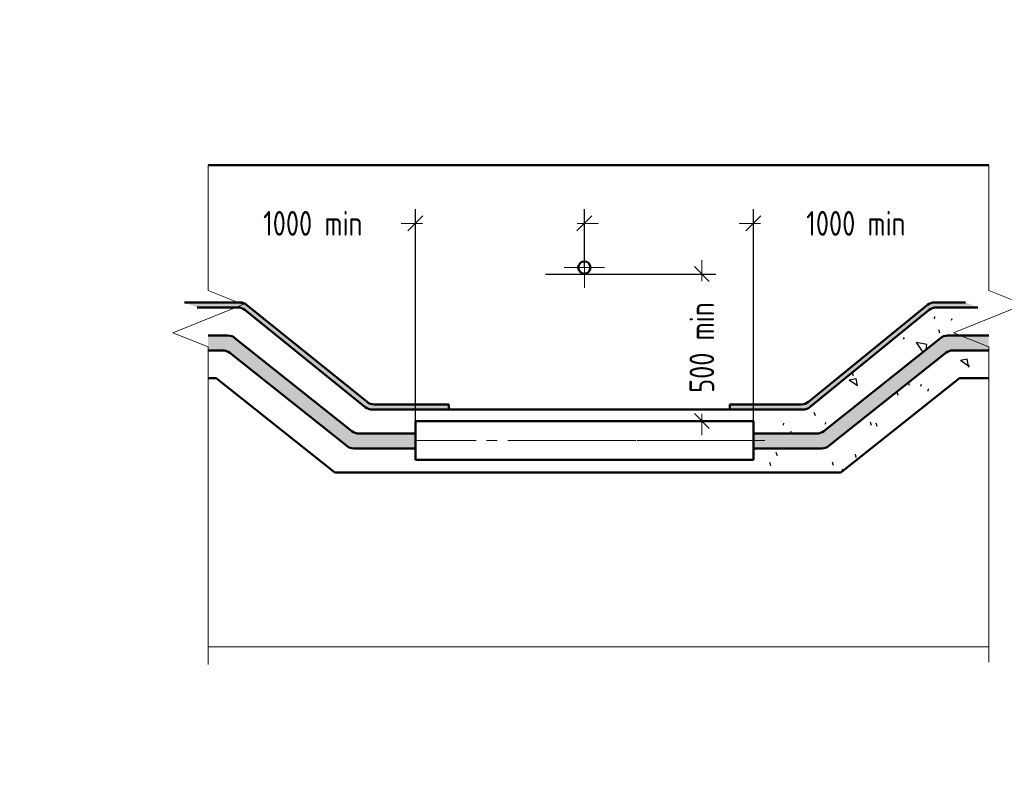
# Model space of a CAD drawing. Header units: millimetres. Extents: x 0 to 1260, y 0 to 297.
# Tile 98 of 104: x 635 to 774, y 64 to 172. Entities that reach past the tile are written whole.
import ezdxf

# ---------------------------------------------------------------- set-up
doc = ezdxf.new("R2010")
doc.units = ezdxf.units.MM
for name, pattern in [('K5LT_AXLED', [19.655006, 15.155006, -1.5, 1.5, -1.5]), ('K5LT_BASIC', [0]), ('K5LT_THIN', [0]), ('K5LT_THIN_INCLUDED_TO_HATCHING', [0])]:
    doc.linetypes.add(name, pattern=pattern)
doc.layers.add('Системный слой', color=7, linetype='Continuous')
doc.styles.add('KDIMTEXTSTYLE', font='GOST_AU.SHX', dxfattribs={"width": 0.96, "oblique": 15, "height": 5})
doc.dimstyles.new('KDIMSTYLE (1.00)', dxfattribs={"dimtxt": 5, "dimasz": 1, "dimexe": 2, "dimexo": 0, "dimgap": 1, "dimtad": 1, "dimtxsty": 'KDIMTEXTSTYLE', "dimsah": 1, "dimcen": 0, "dimdle": 1, "dimadec": 0, "dimazin": 0, "dimtfac": 0.667, "dimtmove": 0, "dimatfit": 3, "dimfxl": 1, "dimtvp": 1, "dimtolj": 1, "dimtzin": 0, "dimarcsym": 0})
pattern_1 = [(40, (7.66, 6.428), (-20.5692, 24.5134), [2, -30]), (130, (9.193, 7.713), (-24.5134, -20.5692), [2, -30]), (85, (7.66, 6.428), (-20.5688, 24.513), [2.828, -42.426]), (60, (9.193, 7.713), (-27.7128, 16), [2, -30]), (150, (10.192, 9.445), (-16, -27.7128), [2, -30]), (105, (9.193, 7.713), (-27.7123, 15.9997), [2.828, -42.426]), (80, (16.853, 14.141), (-26.0974, 4.6017), [1.5, -25]), (170, (17.114, 15.618), (-4.6017, -26.0974), [1.5, -25]), (125, (16.853, 14.141), (-26.09695, 4.6016), [2.121, -35.355]), (100, (-18.796, -15.771), (-15.75692, -2.77837), [1, -15]), (190, (-18.97, -14.787), (2.77837, -15.75692), [1, -15]), (145, (-18.796, -15.771), (-15.75733, -2.77844), [1.414, -21.213]), (70, (1.233, 14.088), (-15.03508, 5.47232), [1, -15]), (160, (1.575, 15.028), (-5.47232, -15.03508), [1, -15]), (115, (1.233, 14.088), (-15.03547, 5.47246), [1.414, -21.213]), (85, (0, 0), (-9.35186, 7.84492), [0.3, -10]), (65, (0, 0), (-2.418448, 6.64463), [0.3, -10]), (105, (0, 0), (-6.193075, 7.658056), [0.5, -12]), (110, (0, 0), (-7.94593, 1.36463), [0.5, -7])]

# ---------------------------------------------------------------- blocks, each defined once
blk = doc.blocks.new('U39')
at = {"layer": 'Системный слой', "color": 7, "linetype": 'K5LT_THIN_INCLUDED_TO_HATCHING', "lineweight": 18}
for p, q in [((661.26, 151.68), (661.26, 133.89)), ((661.26, 133.89), (666.26, 131.89)), ((666.26, 131.89), (656.26, 127.89)), ((656.26, 127.89), (661.26, 125.89)), ((661.26, 125.89), (661.26, 108.11))]:
    blk.add_line(p, q, dxfattribs=at)
blk = doc.blocks.new('U40')
at = {"layer": 'Системный слой', "color": 7, "linetype": 'K5LT_THIN_INCLUDED_TO_HATCHING', "lineweight": 18}
for p, q in [((771.93, 151.68), (771.93, 133.89)), ((771.93, 133.89), (776.93, 131.89)), ((776.93, 131.89), (766.93, 127.89)), ((766.93, 127.89), (771.93, 125.89)), ((771.93, 125.89), (771.93, 108.11))]:
    blk.add_line(p, q, dxfattribs=at)
blk = doc.blocks.new('U41')
at = {"layer": 'Системный слой', "color": 7, "linetype": 'K5LT_THIN_INCLUDED_TO_HATCHING', "lineweight": 18}
for p, q in [((661.26, 151.68), (661.26, 133.89)), ((661.26, 133.89), (666.26, 131.89)), ((666.26, 131.89), (656.26, 127.89)), ((656.26, 127.89), (661.26, 125.89)), ((661.26, 125.89), (661.26, 108.11))]:
    blk.add_line(p, q, dxfattribs=at)
blk = doc.blocks.new('U42')
at = {"layer": 'Системный слой', "color": 7, "linetype": 'K5LT_THIN_INCLUDED_TO_HATCHING', "lineweight": 18}
for p, q in [((771.93, 151.68), (771.93, 133.89)), ((771.93, 133.89), (776.93, 131.89)), ((776.93, 131.89), (766.93, 127.89)), ((766.93, 127.89), (771.93, 125.89)), ((771.93, 125.89), (771.93, 108.11))]:
    blk.add_line(p, q, dxfattribs=at)
blk = doc.blocks.new('U43')
at = {"layer": 'Системный слой', "color": 7, "linetype": 'K5LT_THIN_INCLUDED_TO_HATCHING', "lineweight": 18}
for p, q in [((661.26, 151.68), (661.26, 133.89)), ((661.26, 133.89), (666.26, 131.89)), ((666.26, 131.89), (656.26, 127.89)), ((656.26, 127.89), (661.26, 125.89)), ((661.26, 125.89), (661.26, 108.11))]:
    blk.add_line(p, q, dxfattribs=at)
blk = doc.blocks.new('U44')
at = {"layer": 'Системный слой', "color": 7, "linetype": 'K5LT_THIN_INCLUDED_TO_HATCHING', "lineweight": 18}
for p, q in [((771.93, 151.68), (771.93, 133.89)), ((771.93, 133.89), (776.93, 131.89)), ((776.93, 131.89), (766.93, 127.89)), ((766.93, 127.89), (771.93, 125.89)), ((771.93, 125.89), (771.93, 108.11))]:
    blk.add_line(p, q, dxfattribs=at)
blk = doc.blocks.new('U45')
at = {"layer": 'Системный слой', "color": 7, "linetype": 'K5LT_THIN_INCLUDED_TO_HATCHING', "lineweight": 18}
for p, q in [((661.26, 151.68), (661.26, 133.89)), ((661.26, 133.89), (666.26, 131.89)), ((666.26, 131.89), (656.26, 127.89)), ((656.26, 127.89), (661.26, 125.89)), ((661.26, 125.89), (661.26, 108.11))]:
    blk.add_line(p, q, dxfattribs=at)
blk = doc.blocks.new('U46')
at = {"layer": 'Системный слой', "color": 7, "linetype": 'K5LT_THIN_INCLUDED_TO_HATCHING', "lineweight": 18}
for p, q in [((771.93, 151.68), (771.93, 133.89)), ((771.93, 133.89), (776.93, 131.89)), ((776.93, 131.89), (766.93, 127.89)), ((766.93, 127.89), (771.93, 125.89)), ((771.93, 125.89), (771.93, 108.11))]:
    blk.add_line(p, q, dxfattribs=at)
blk = doc.blocks.new('KDIMARROW_03')
at = {"layer": 'Системный слой', "color": 0, "linetype": 'K5LT_THIN', "lineweight": 18}
for p, q in [((-1.06, -1.06), (1.06, 1.06)), ((0, 0), (-1, 0)), ((0, 0), (2, 0))]:
    blk.add_line(p, q, dxfattribs=at)
blk = doc.blocks.new('U51')
at = {"layer": 'Системный слой', "color": 7, "linetype": 'K5LT_AXLED', "lineweight": 18}
for q in [(714.61, 140.01), (711.74, 137.14), (717.47, 137.14), (714.61, 134.28)]:
    blk.add_line((714.61, 137.14), q, dxfattribs=at)
blk = doc.blocks.new('U52')
at = {"layer": 'Системный слой', "color": 7, "linetype": 'K5LT_AXLED', "lineweight": 18}
for q in [(714.61, 140.01), (711.74, 137.14), (717.47, 137.14), (714.61, 134.28)]:
    blk.add_line((714.61, 137.14), q, dxfattribs=at)
blk = doc.blocks.new('U53')
at = {"layer": 'Системный слой', "color": 7, "linetype": 'K5LT_AXLED', "lineweight": 18}
for q in [(714.61, 140.01), (711.74, 137.14), (717.47, 137.14), (714.61, 134.28)]:
    blk.add_line((714.61, 137.14), q, dxfattribs=at)
blk = doc.blocks.new('U54')
at = {"layer": 'Системный слой', "color": 7, "linetype": 'K5LT_AXLED', "lineweight": 18}
for q in [(714.61, 140.01), (711.74, 137.14), (717.47, 137.14), (714.61, 134.28)]:
    blk.add_line((714.61, 137.14), q, dxfattribs=at)

msp = doc.modelspace()

# ---------------------------------------------------------------- hatches: boundary and pattern name
at = {"layer": 'Системный слой', "true_color": 0xff6820}
for points in [[(683.79685, 118.0897), (666.72866, 131.86235), (665.72391, 132.21717), (657.94184, 132.21717), (659.71684, 131.50717), (665.47318, 131.50717), (666.47793, 131.15235), (683.55104, 117.37573), (684.55579, 117.02091), (695.38582, 117.02091), (695.38582, 117.7354), (684.8016, 117.73488)], [(683.79685, 118.0897), (666.72866, 131.86235), (665.72391, 132.21717), (657.94184, 132.21717), (659.71684, 131.50717), (665.47318, 131.50717), (666.47793, 131.15235), (683.55104, 117.37573), (684.55579, 117.02091), (695.38582, 117.02091), (695.38582, 117.7354), (684.8016, 117.73488)], [(683.79685, 118.0897), (666.72866, 131.86235), (665.72391, 132.21717), (657.94184, 132.21717), (659.71684, 131.50717), (665.47318, 131.50717), (666.47793, 131.15235), (683.55104, 117.37573), (684.55579, 117.02091), (695.38582, 117.02091), (695.38582, 117.7354), (684.8016, 117.73488)], [(683.79685, 118.0897), (666.72866, 131.86235), (665.72391, 132.21717), (657.94184, 132.21717), (659.71684, 131.50717), (665.47318, 131.50717), (666.47793, 131.15235), (683.55104, 117.37573), (684.55579, 117.02091), (695.38582, 117.02091), (695.38582, 117.7354), (684.8016, 117.73488)], [(763.24451, 131.85714), (746.38795, 118.11078), (745.37876, 117.75075), (735.22406, 117.7381), (735.22406, 117.02413), (745.60919, 117.02413), (746.62037, 117.38417), (763.49731, 131.14714), (764.50849, 131.50717), (770.39466, 131.50717), (768.61966, 132.21717), (764.25569, 132.21717)], [(763.24451, 131.85714), (746.38795, 118.11078), (745.37876, 117.75075), (735.22406, 117.7381), (735.22406, 117.02413), (745.60919, 117.02413), (746.62037, 117.38417), (763.49731, 131.14714), (764.50849, 131.50717), (770.39466, 131.50717), (768.61966, 132.21717), (764.25569, 132.21717)], [(763.24451, 131.85714), (746.38795, 118.11078), (745.37876, 117.75075), (735.22406, 117.7381), (735.22406, 117.02413), (745.60919, 117.02413), (746.62037, 117.38417), (763.49731, 131.14714), (764.50849, 131.50717), (770.39466, 131.50717), (768.61966, 132.21717), (764.25569, 132.21717)], [(763.24451, 131.85714), (746.38795, 118.11078), (745.37876, 117.75075), (735.22406, 117.7381), (735.22406, 117.02413), (745.60919, 117.02413), (746.62037, 117.38417), (763.49731, 131.14714), (764.50849, 131.50717), (770.39466, 131.50717), (768.61966, 132.21717), (764.25569, 132.21717)]]:
    msp.add_hatch(color=30, dxfattribs=at).paths.add_polyline_path(points)
at = {"layer": 'Системный слой'}
h = msp.add_hatch(dxfattribs=at)
h.set_pattern_fill('Песок', angle=40, style=0, pattern_type=0)
h.set_pattern_definition(pattern_1)
edge = h.paths.add_edge_path()
edge.add_line((742.0803, 115.38793), (738.56477, 115.38793))
edge.add_line((738.56477, 115.38793), (738.56477, 113.61185))
edge.add_line((738.56477, 113.61185), (744.03397, 113.61208))
edge.add_line((744.03397, 113.61208), (747.53944, 113.61208))
edge.add_line((747.53944, 113.61208), (748.53613, 113.96044))
edge.add_line((748.53613, 113.96044), (765.1108, 127.15882))
edge.add_line((765.1108, 127.15882), (766.10748, 127.50717))
edge.add_line((766.10748, 127.50717), (771.93312, 127.50717))
edge.add_line((771.93312, 127.50717), (771.93312, 131.50717))
edge.add_line((771.93312, 131.50717), (764.50849, 131.50717))
edge.add_line((764.50849, 131.50717), (763.49731, 131.14714))
edge.add_line((763.49731, 131.14714), (746.62037, 117.38417))
edge.add_line((746.62037, 117.38417), (745.60919, 117.02413))
edge.add_line((745.60919, 117.02413), (735.22406, 117.02413))
edge.add_line((735.22406, 117.02413), (735.22406, 117.021))
edge.add_line((735.22406, 117.02091), (742.0803, 117.02091))
edge.add_line((742.0803, 117.02091), (742.0803, 115.38793))
h = msp.add_hatch(dxfattribs=at)
h.set_pattern_fill('Песок', angle=40, style=0, pattern_type=0)
h.set_pattern_definition(pattern_1)
edge = h.paths.add_edge_path()
edge.add_line((742.0803, 115.38793), (738.56477, 115.38793))
edge.add_line((738.56477, 115.38793), (738.56477, 113.61185))
edge.add_line((738.56477, 113.61185), (744.03397, 113.61208))
edge.add_line((744.03397, 113.61208), (747.53944, 113.61208))
edge.add_line((747.53944, 113.61208), (748.53613, 113.96044))
edge.add_line((748.53613, 113.96044), (765.1108, 127.15882))
edge.add_line((765.1108, 127.15882), (766.10748, 127.50717))
edge.add_line((766.10748, 127.50717), (771.93312, 127.50717))
edge.add_line((771.93312, 127.50717), (771.93312, 131.50717))
edge.add_line((771.93312, 131.50717), (764.50849, 131.50717))
edge.add_line((764.50849, 131.50717), (763.49731, 131.14714))
edge.add_line((763.49731, 131.14714), (746.62037, 117.38417))
edge.add_line((746.62037, 117.38417), (745.60919, 117.02413))
edge.add_line((745.60919, 117.02413), (735.22406, 117.02413))
edge.add_line((735.22406, 117.02413), (735.22406, 117.021))
edge.add_line((735.22406, 117.02091), (742.0803, 117.02091))
edge.add_line((742.0803, 117.02091), (742.0803, 115.38793))
h = msp.add_hatch(dxfattribs=at)
h.set_pattern_fill('Песок', angle=40, style=0, pattern_type=0)
h.set_pattern_definition(pattern_1)
edge = h.paths.add_edge_path()
edge.add_line((742.0803, 115.38793), (738.56477, 115.38793))
edge.add_line((738.56477, 115.38793), (738.56477, 113.61185))
edge.add_line((738.56477, 113.61185), (744.03397, 113.61208))
edge.add_line((744.03397, 113.61208), (747.53944, 113.61208))
edge.add_line((747.53944, 113.61208), (748.53613, 113.96044))
edge.add_line((748.53613, 113.96044), (765.1108, 127.15882))
edge.add_line((765.1108, 127.15882), (766.10748, 127.50717))
edge.add_line((766.10748, 127.50717), (771.93312, 127.50717))
edge.add_line((771.93312, 127.50717), (771.93312, 131.50717))
edge.add_line((771.93312, 131.50717), (764.50849, 131.50717))
edge.add_line((764.50849, 131.50717), (763.49731, 131.14714))
edge.add_line((763.49731, 131.14714), (746.62037, 117.38417))
edge.add_line((746.62037, 117.38417), (745.60919, 117.02413))
edge.add_line((745.60919, 117.02413), (735.22406, 117.02413))
edge.add_line((735.22406, 117.02413), (735.22406, 117.021))
edge.add_line((735.22406, 117.02091), (742.0803, 117.02091))
edge.add_line((742.0803, 117.02091), (742.0803, 115.38793))
h = msp.add_hatch(dxfattribs=at)
h.set_pattern_fill('Песок', angle=40, style=0, pattern_type=0)
h.set_pattern_definition(pattern_1)
edge = h.paths.add_edge_path()
edge.add_line((742.0803, 115.38793), (738.56477, 115.38793))
edge.add_line((738.56477, 115.38793), (738.56477, 113.61185))
edge.add_line((738.56477, 113.61185), (744.03397, 113.61208))
edge.add_line((744.03397, 113.61208), (747.53944, 113.61208))
edge.add_line((747.53944, 113.61208), (748.53613, 113.96044))
edge.add_line((748.53613, 113.96044), (765.1108, 127.15882))
edge.add_line((765.1108, 127.15882), (766.10748, 127.50717))
edge.add_line((766.10748, 127.50717), (771.93312, 127.50717))
edge.add_line((771.93312, 127.50717), (771.93312, 131.50717))
edge.add_line((771.93312, 131.50717), (764.50849, 131.50717))
edge.add_line((764.50849, 131.50717), (763.49731, 131.14714))
edge.add_line((763.49731, 131.14714), (746.62037, 117.38417))
edge.add_line((746.62037, 117.38417), (745.60919, 117.02413))
edge.add_line((745.60919, 117.02413), (735.22406, 117.02413))
edge.add_line((735.22406, 117.02413), (735.22406, 117.021))
edge.add_line((735.22406, 117.02091), (742.0803, 117.02091))
edge.add_line((742.0803, 117.02091), (742.0803, 115.38793))
for points in [[(661.2553, 127.50986), (661.2553, 125.40717), (663.34696, 125.40717), (664.34365, 125.05882), (680.92854, 111.8523), (681.92523, 111.50394), (686.15445, 111.50394), (690.6497, 111.50413), (690.6497, 113.60921), (682.65307, 113.60888), (681.65632, 113.95723), (665.07762, 127.15882), (664.08094, 127.50717)], [(661.2553, 127.50986), (661.2553, 125.40717), (663.34696, 125.40717), (664.34365, 125.05882), (680.92854, 111.8523), (681.92523, 111.50394), (686.15445, 111.50394), (690.6497, 111.50413), (690.6497, 113.60921), (682.65307, 113.60888), (681.65632, 113.95723), (665.07762, 127.15882), (664.08094, 127.50717)], [(661.2553, 127.50986), (661.2553, 125.40717), (663.34696, 125.40717), (664.34365, 125.05882), (680.92854, 111.8523), (681.92523, 111.50394), (686.15445, 111.50394), (690.6497, 111.50413), (690.6497, 113.60921), (682.65307, 113.60888), (681.65632, 113.95723), (665.07762, 127.15882), (664.08094, 127.50717)], [(661.2553, 127.50986), (661.2553, 125.40717), (663.34696, 125.40717), (664.34365, 125.05882), (680.92854, 111.8523), (681.92523, 111.50394), (686.15445, 111.50394), (690.6497, 111.50413), (690.6497, 113.60921), (682.65307, 113.60888), (681.65632, 113.95723), (665.07762, 127.15882), (664.08094, 127.50717)], [(749.26391, 111.8555), (765.84477, 125.05882), (766.84146, 125.40717), (771.93312, 125.40717), (771.93312, 127.50717), (766.10748, 127.50717), (765.1108, 127.15882), (748.53613, 113.96044), (747.53944, 113.61208), (744.03397, 113.61208), (738.56477, 113.61185), (738.56477, 111.50674), (748.26729, 111.50715)], [(749.26391, 111.8555), (765.84477, 125.05882), (766.84146, 125.40717), (771.93312, 125.40717), (771.93312, 127.50717), (766.10748, 127.50717), (765.1108, 127.15882), (748.53613, 113.96044), (747.53944, 113.61208), (744.03397, 113.61208), (738.56477, 113.61185), (738.56477, 111.50674), (748.26729, 111.50715)], [(749.26391, 111.8555), (765.84477, 125.05882), (766.84146, 125.40717), (771.93312, 125.40717), (771.93312, 127.50717), (766.10748, 127.50717), (765.1108, 127.15882), (748.53613, 113.96044), (747.53944, 113.61208), (744.03397, 113.61208), (738.56477, 113.61185), (738.56477, 111.50674), (748.26729, 111.50715)], [(749.26391, 111.8555), (765.84477, 125.05882), (766.84146, 125.40717), (771.93312, 125.40717), (771.93312, 127.50717), (766.10748, 127.50717), (765.1108, 127.15882), (748.53613, 113.96044), (747.53944, 113.61208), (744.03397, 113.61208), (738.56477, 113.61185), (738.56477, 111.50674), (748.26729, 111.50715)]]:
    msp.add_hatch(color=7, dxfattribs=at).paths.add_polyline_path(points)
h = msp.add_hatch(dxfattribs=at)
h.set_pattern_fill('Песок', angle=40, style=0, pattern_type=0)
h.set_pattern_definition(pattern_1)
h.paths.add_polyline_path([(736.58525, 108.10562), (750.97606, 108.10562), (767.7709, 121.47932), (771.93312, 121.47932), (771.93312, 125.40717), (766.84146, 125.40717), (765.84477, 125.05882), (749.26391, 111.8555), (748.26729, 111.50715), (738.56477, 111.50674), (738.56477, 109.87016), (737.61224, 109.87016)])
h = msp.add_hatch(dxfattribs=at)
h.set_pattern_fill('Песок', angle=40, style=0, pattern_type=0)
h.set_pattern_definition(pattern_1)
h.paths.add_polyline_path([(736.58525, 108.10562), (750.97606, 108.10562), (767.7709, 121.47932), (771.93312, 121.47932), (771.93312, 125.40717), (766.84146, 125.40717), (765.84477, 125.05882), (749.26391, 111.8555), (748.26729, 111.50715), (738.56477, 111.50674), (738.56477, 109.87016), (737.61224, 109.87016)])
h = msp.add_hatch(dxfattribs=at)
h.set_pattern_fill('Песок', angle=40, style=0, pattern_type=0)
h.set_pattern_definition(pattern_1)
h.paths.add_polyline_path([(736.58525, 108.10562), (750.97606, 108.10562), (767.7709, 121.47932), (771.93312, 121.47932), (771.93312, 125.40717), (766.84146, 125.40717), (765.84477, 125.05882), (749.26391, 111.8555), (748.26729, 111.50715), (738.56477, 111.50674), (738.56477, 109.87016), (737.61224, 109.87016)])
h = msp.add_hatch(dxfattribs=at)
h.set_pattern_fill('Песок', angle=40, style=0, pattern_type=0)
h.set_pattern_definition(pattern_1)
h.paths.add_polyline_path([(736.58525, 108.10562), (750.97606, 108.10562), (767.7709, 121.47932), (771.93312, 121.47932), (771.93312, 125.40717), (766.84146, 125.40717), (765.84477, 125.05882), (749.26391, 111.8555), (748.26729, 111.50715), (738.56477, 111.50674), (738.56477, 109.87016), (737.61224, 109.87016)])
h = msp.add_hatch(dxfattribs=at)
h.set_pattern_fill('Песок', angle=40, style=0, pattern_type=0)
h.set_pattern_definition(pattern_1)
h.paths.add_polyline_path([(742.0803, 108.10562), (736.58525, 108.10562), (737.61224, 109.87016), (742.0803, 109.87016)])
h = msp.add_hatch(dxfattribs=at)
h.set_pattern_fill('Песок', angle=40, style=0, pattern_type=0)
h.set_pattern_definition(pattern_1)
h.paths.add_polyline_path([(742.0803, 108.10562), (736.58525, 108.10562), (737.61224, 109.87016), (742.0803, 109.87016)])
h = msp.add_hatch(dxfattribs=at)
h.set_pattern_fill('Песок', angle=40, style=0, pattern_type=0)
h.set_pattern_definition(pattern_1)
h.paths.add_polyline_path([(742.0803, 108.10562), (736.58525, 108.10562), (737.61224, 109.87016), (742.0803, 109.87016)])
h = msp.add_hatch(dxfattribs=at)
h.set_pattern_fill('Песок', angle=40, style=0, pattern_type=0)
h.set_pattern_definition(pattern_1)
h.paths.add_polyline_path([(742.0803, 108.10562), (736.58525, 108.10562), (737.61224, 109.87016), (742.0803, 109.87016)])

# ---------------------------------------------------------------- linework, layer by layer
at = {"layer": 'Системный слой', "color": 7, "linetype": 'K5LT_BASIC', "lineweight": 50}
for p, q in [((742.0803, 151.67796), (661.2553, 151.67796)), ((742.0803, 151.67796), (685.2553, 151.67796)), ((742.0803, 151.67796), (685.2553, 151.67796)), ((742.0803, 151.67796), (685.2553, 151.67796)), ((758.56477, 151.67796), (704.04923, 151.67796)), ((771.93312, 151.67796), (704.04923, 151.67796)), ((758.56477, 151.67796), (704.04923, 151.67796)), ((771.93312, 151.67796), (704.04923, 151.67796)), ((758.56477, 151.67796), (704.04923, 151.67796)), ((771.93312, 151.67796), (704.04923, 151.67796)), ((758.56477, 151.67796), (704.04923, 151.67796)), ((771.93312, 151.67796), (704.04923, 151.67796)), ((665.72391, 132.21717), (657.94184, 132.21717)), ((665.72391, 132.21717), (657.94184, 132.21717)), ((665.72391, 132.21717), (657.94184, 132.21717)), ((665.72391, 132.21717), (657.94184, 132.21717)), ((665.47318, 131.50717), (659.71684, 131.50717)), ((665.47318, 131.50717), (659.71684, 131.50717)), ((665.47318, 131.50717), (659.71684, 131.50717)), ((665.47318, 131.50717), (659.71684, 131.50717)), ((683.79685, 118.0897), (666.72866, 131.86235)), ((683.79685, 118.0897), (666.72866, 131.86235)), ((683.79685, 118.0897), (666.72866, 131.86235)), ((683.79685, 118.0897), (666.72866, 131.86235)), ((746.38795, 118.11078), (763.24451, 131.85714)), ((746.38795, 118.11078), (763.24451, 131.85714)), ((746.38795, 118.11078), (763.24451, 131.85714)), ((746.38795, 118.11078), (763.24451, 131.85714)), ((764.25569, 132.21717), (768.61966, 132.21717)), ((764.25569, 132.21717), (768.61966, 132.21717)), ((764.25569, 132.21717), (768.61966, 132.21717)), ((764.25569, 132.21717), (768.61966, 132.21717)), ((764.50849, 131.50717), (770.39466, 131.50717)), ((764.50849, 131.50717), (770.39466, 131.50717)), ((764.50849, 131.50717), (770.39466, 131.50717)), ((764.50849, 131.50717), (770.39466, 131.50717)), ((683.55104, 117.37573), (666.47793, 131.15235)), ((683.55104, 117.37573), (666.47793, 131.15235)), ((683.55104, 117.37573), (666.47793, 131.15235)), ((683.55104, 117.37573), (666.47793, 131.15235)), ((746.62037, 117.38417), (763.49731, 131.14714)), ((746.62037, 117.38417), (763.49731, 131.14714)), ((746.62037, 117.38417), (763.49731, 131.14714)), ((746.62037, 117.38417), (763.49731, 131.14714)), ((664.08094, 127.50717), (661.2553, 127.50986)), ((664.08094, 127.50717), (661.2553, 127.50986)), ((664.08094, 127.50717), (661.2553, 127.50986)), ((664.08094, 127.50717), (661.2553, 127.50986)), ((681.65632, 113.95723), (665.07762, 127.15882)), ((681.65632, 113.95723), (665.07762, 127.15882)), ((681.65632, 113.95723), (665.07762, 127.15882)), ((681.65632, 113.95723), (665.07762, 127.15882)), ((748.53613, 113.96044), (765.1108, 127.15882)), ((748.53613, 113.96044), (765.1108, 127.15882)), ((748.53613, 113.96044), (765.1108, 127.15882)), ((748.53613, 113.96044), (765.1108, 127.15882)), ((766.10748, 127.50717), (771.93312, 127.50717)), ((766.10748, 127.50717), (771.93312, 127.50717)), ((766.10748, 127.50717), (771.93312, 127.50717)), ((766.10748, 127.50717), (771.93312, 127.50717)), ((661.2553, 125.40717), (663.34696, 125.40717)), ((661.2553, 125.40717), (663.34696, 125.40717)), ((661.2553, 125.40717), (663.34696, 125.40717)), ((661.2553, 125.40717), (663.34696, 125.40717)), ((664.34365, 125.05882), (680.92854, 111.8523)), ((664.34365, 125.05882), (680.92854, 111.8523)), ((664.34365, 125.05882), (680.92854, 111.8523)), ((664.34365, 125.05882), (680.92854, 111.8523)), ((765.84477, 125.05882), (749.26391, 111.8555)), ((765.84477, 125.05882), (749.26391, 111.8555)), ((765.84477, 125.05882), (749.26391, 111.8555)), ((765.84477, 125.05882), (749.26391, 111.8555)), ((771.93312, 125.40717), (766.84146, 125.40717)), ((771.93312, 125.40717), (766.84146, 125.40717)), ((771.93312, 125.40717), (766.84146, 125.40717)), ((771.93312, 125.40717), (766.84146, 125.40717)), ((662.41753, 121.47932), (661.2553, 121.47932)), ((662.41753, 121.47932), (661.2553, 121.47932)), ((662.41753, 121.47932), (661.2553, 121.47932)), ((662.41753, 121.47932), (661.2553, 121.47932)), ((679.21237, 108.10562), (662.41753, 121.47932)), ((679.21237, 108.10562), (662.41753, 121.47932)), ((679.21237, 108.10562), (662.41753, 121.47932)), ((679.21237, 108.10562), (662.41753, 121.47932)), ((750.97606, 108.10562), (767.7709, 121.47932)), ((750.97606, 108.10562), (767.7709, 121.47932)), ((750.97606, 108.10562), (767.7709, 121.47932)), ((750.97606, 108.10562), (767.7709, 121.47932)), ((767.7709, 121.47932), (771.93312, 121.47932)), ((767.7709, 121.47932), (771.93312, 121.47932)), ((767.7709, 121.47932), (771.93312, 121.47932)), ((767.7709, 121.47932), (771.93312, 121.47932)), ((695.38582, 117.7354), (684.8016, 117.73488)), ((695.38582, 117.7354), (684.8016, 117.73488)), ((695.38582, 117.7354), (684.8016, 117.73488)), ((695.38582, 117.7354), (684.8016, 117.73488)), ((695.38582, 117.7354), (695.38582, 117.02091)), ((695.38582, 117.7354), (695.38582, 117.02091)), ((695.38582, 117.7354), (695.38582, 117.02091)), ((695.38582, 117.7354), (695.38582, 117.02091)), ((735.22406, 117.7381), (745.37876, 117.75075)), ((735.22406, 117.7381), (745.37876, 117.75075)), ((735.22406, 117.7381), (745.37876, 117.75075)), ((735.22406, 117.7381), (745.37876, 117.75075)), ((735.22406, 117.7381), (737.99343, 117.738)), ((735.22406, 117.021), (735.22406, 117.7381)), ((735.22406, 117.7381), (737.99343, 117.738)), ((735.22406, 117.021), (735.22406, 117.7381)), ((735.22406, 117.7381), (737.99343, 117.738)), ((735.22406, 117.021), (735.22406, 117.7381)), ((735.22406, 117.7381), (737.99343, 117.738)), ((735.22406, 117.021), (735.22406, 117.7381)), ((695.38582, 117.02091), (684.55579, 117.02091)), ((695.38582, 117.02091), (684.55579, 117.02091)), ((695.38582, 117.02091), (684.55579, 117.02091)), ((695.38582, 117.02091), (684.55579, 117.02091)), ((695.38582, 117.02091), (742.0803, 117.02091)), ((713.84335, 117.02091), (742.0803, 117.02091)), ((713.84335, 117.02091), (742.0803, 117.02091)), ((713.84335, 117.02091), (742.0803, 117.02091)), ((735.22406, 117.02413), (745.60919, 117.02413)), ((737.99343, 117.02402), (735.22406, 117.02413)), ((735.22406, 117.02413), (745.60919, 117.02413)), ((737.99343, 117.02402), (735.22406, 117.02413)), ((735.22406, 117.02413), (745.60919, 117.02413)), ((737.99343, 117.02402), (735.22406, 117.02413)), ((735.22406, 117.02413), (745.60919, 117.02413)), ((737.99343, 117.02402), (735.22406, 117.02413)), ((742.0803, 117.02091), (737.99343, 117.02091)), ((742.0803, 117.02091), (737.99343, 117.02091)), ((742.0803, 117.02091), (737.99343, 117.02091)), ((742.0803, 117.02091), (737.99343, 117.02091)), ((690.6497, 109.87016), (690.6497, 115.38793)), ((690.6497, 109.87016), (690.6497, 115.38793)), ((690.6497, 109.87016), (690.6497, 115.38793)), ((690.6497, 109.87016), (690.6497, 115.38793)), ((738.56477, 115.38793), (690.6497, 115.38793)), ((738.56477, 115.38793), (709.10723, 115.38793)), ((738.56477, 115.38793), (709.10723, 115.38793)), ((738.56477, 115.38793), (709.10723, 115.38793)), ((738.56477, 109.87016), (738.56477, 115.38793)), ((738.56477, 109.87016), (738.56477, 115.38793)), ((738.56477, 109.87016), (738.56477, 115.38793)), ((738.56477, 109.87016), (738.56477, 115.38793)), ((682.65307, 113.60888), (690.6497, 113.60921)), ((682.65307, 113.60888), (690.6497, 113.60921)), ((682.65307, 113.60888), (690.6497, 113.60921)), ((682.65307, 113.60888), (690.6497, 113.60921)), ((738.56477, 113.61185), (744.03397, 113.61208)), ((738.56477, 113.61185), (744.03397, 113.61208)), ((738.56477, 113.61185), (744.03397, 113.61208)), ((738.56477, 113.61185), (744.03397, 113.61208)), ((747.53944, 113.61208), (744.03397, 113.61208)), ((747.53944, 113.61208), (744.03397, 113.61208)), ((747.53944, 113.61208), (744.03397, 113.61208)), ((747.53944, 113.61208), (744.03397, 113.61208)), ((686.15445, 111.50394), (681.92523, 111.50394)), ((686.15445, 111.50394), (681.92523, 111.50394)), ((686.15445, 111.50394), (681.92523, 111.50394)), ((686.15445, 111.50394), (681.92523, 111.50394)), ((686.15445, 111.50394), (690.6497, 111.50413)), ((686.15445, 111.50394), (690.6497, 111.50413)), ((686.15445, 111.50394), (690.6497, 111.50413)), ((686.15445, 111.50394), (690.6497, 111.50413)), ((738.56477, 111.50674), (748.26729, 111.50715)), ((738.56477, 111.50674), (748.26729, 111.50715)), ((738.56477, 111.50674), (748.26729, 111.50715)), ((738.56477, 111.50674), (748.26729, 111.50715)), ((690.6497, 109.87016), (738.56477, 109.87016)), ((709.10723, 109.87016), (738.56477, 109.87016)), ((709.10723, 109.87016), (738.56477, 109.87016)), ((709.10723, 109.87016), (738.56477, 109.87016)), ((742.0803, 108.10562), (679.21237, 108.10562)), ((742.0803, 108.10562), (703.21237, 108.10562)), ((742.0803, 108.10562), (703.21237, 108.10562)), ((742.0803, 108.10562), (703.21237, 108.10562)), ((750.97606, 108.10562), (742.0803, 108.10562)), ((750.97606, 108.10562), (742.0803, 108.10562)), ((750.97606, 108.10562), (742.0803, 108.10562)), ((750.97606, 108.10562), (742.0803, 108.10562))]:
    msp.add_line(p, q, dxfattribs=at)
at = {"layer": 'Системный слой', "color": 7, "linetype": 'K5LT_THIN_INCLUDED_TO_HATCHING', "lineweight": 18}
for p, q in [((661.2553, 111.34394), (661.2553, 115.95402)), ((661.2553, 111.34394), (661.2553, 115.95402)), ((661.2553, 111.34394), (661.2553, 115.95402)), ((661.2553, 111.34394), (661.2553, 115.95402)), ((771.93312, 111.34394), (771.93312, 115.95402)), ((771.93312, 111.34394), (771.93312, 115.95402)), ((771.93312, 111.34394), (771.93312, 115.95402)), ((771.93312, 111.34394), (771.93312, 115.95402)), ((661.2553, 80.84817), (661.2553, 111.95402)), ((661.2553, 80.84817), (661.2553, 111.95402)), ((661.2553, 80.84817), (661.2553, 111.95402)), ((661.2553, 80.84817), (661.2553, 111.95402)), ((771.93312, 81.19937), (771.93312, 111.95402)), ((771.93312, 81.19937), (771.93312, 111.95402)), ((771.93312, 81.19937), (771.93312, 111.95402)), ((771.93312, 81.19937), (771.93312, 111.95402))]:
    msp.add_line(p, q, dxfattribs=at)
at = {"layer": 'Системный слой', "color": 7, "linetype": 'K5LT_AXLED', "lineweight": 18}
for p, q in [((738.56477, 112.62904), (690.6497, 112.62904)), ((740.21118, 112.62904), (706.24965, 112.62904)), ((740.21118, 112.62904), (706.24965, 112.62904)), ((740.21118, 112.62904), (706.24965, 112.62904))]:
    msp.add_line(p, q, dxfattribs=at)
at = {"layer": 'Системный слой', "color": 7, "linetype": 'K5LT_THIN', "lineweight": 18}
for p in [(661.2553, 83.37256), (685.2553, 83.37256), (685.2553, 83.37256)]:
    msp.add_line(p, (771.93312, 83.37256), dxfattribs=at)
at = {"layer": 'Системный слой', "color": 7, "linetype": 'K5LT_BASIC', "lineweight": 50}
msp.add_circle((714.60723, 137.14474), 0.86359, dxfattribs=at)
msp.add_circle((714.60723, 137.14474), 0.86359, dxfattribs=at)
msp.add_circle((714.60723, 137.14474), 0.86359, dxfattribs=at)
msp.add_circle((714.60723, 137.14474), 0.86359, dxfattribs=at)
for centre, radius, start, end in [((665.47141, 129.90218), 1.605, 51.1622354, 89.9370291), ((665.72638, 130.62416), 1.59301, 51.0105162, 90.0887483), ((764.25569, 130.61717), 1.6, 90, 129.1968952), ((764.25569, 130.61717), 1.6, 90, 129.1968952), ((764.25569, 130.61717), 1.6, 90, 129.1968952), ((764.25569, 130.61717), 1.6, 90, 129.1968952), ((764.50849, 129.90717), 1.6, 90, 129.1968952), ((764.50849, 129.90717), 1.6, 90, 129.1968952), ((764.50849, 129.90717), 1.6, 90, 129.1968952), ((764.50849, 129.90717), 1.6, 90, 129.1968952), ((664.08094, 125.90717), 1.6, 51.4697467, 90), ((664.08094, 125.90717), 1.6, 51.4697467, 90), ((664.08094, 125.90717), 1.6, 51.4697467, 90), ((664.08094, 125.90717), 1.6, 51.4697467, 90), ((766.10748, 125.90717), 1.6, 90, 128.5302533), ((766.10748, 125.90717), 1.6, 90, 128.5302533), ((766.10748, 125.90717), 1.6, 90, 128.5302533), ((766.10748, 125.90717), 1.6, 90, 128.5302533), ((663.34696, 123.80717), 1.6, 51.4697467, 90), ((663.34696, 123.80717), 1.6, 51.4697467, 90), ((663.34696, 123.80717), 1.6, 51.4697467, 90), ((663.34696, 123.80717), 1.6, 51.4697467, 90), ((766.84146, 123.80717), 1.6, 90, 128.5302533), ((766.84146, 123.80717), 1.6, 90, 128.5302533), ((766.84146, 123.80717), 1.6, 90, 128.5302533), ((766.84146, 123.80717), 1.6, 90, 128.5302533), ((684.55579, 118.62091), 1.6, 231.0992645, 270), ((684.55579, 118.62091), 1.6, 231.0992645, 270), ((684.55579, 118.62091), 1.6, 231.0992645, 270), ((684.55579, 118.62091), 1.6, 231.0992645, 270), ((684.8016, 119.33488), 1.6, 231.0992645, 270), ((684.8016, 119.33488), 1.6, 231.0992645, 270), ((684.8016, 119.33488), 1.6, 231.0992645, 270), ((684.8016, 119.33488), 1.6, 231.0992645, 270), ((745.37677, 119.35075), 1.6, 270.0713359, 309.1968952), ((745.37677, 119.35075), 1.6, 270.0713359, 309.1968952), ((745.37677, 119.35075), 1.6, 270.0713359, 309.1968952), ((745.37677, 119.35075), 1.6, 270.0713359, 309.1968952), ((745.60919, 118.62413), 1.6, 270, 309.1968952), ((745.60919, 118.62413), 1.6, 270, 309.1968952), ((745.60919, 118.62413), 1.6, 270, 309.1968952), ((745.60919, 118.62413), 1.6, 270, 309.1968952), ((682.653, 115.20888), 1.6, 231.4697467, 270.0024095), ((682.653, 115.20888), 1.6, 231.4697467, 270.0024095), ((682.653, 115.20888), 1.6, 231.4697467, 270.0024095), ((682.653, 115.20888), 1.6, 231.4697467, 270.0024095), ((747.53944, 115.21208), 1.6, 270, 308.5302533), ((747.53944, 115.21208), 1.6, 270, 308.5302533), ((747.53944, 115.21208), 1.6, 270, 308.5302533), ((747.53944, 115.21208), 1.6, 270, 308.5302533), ((681.92523, 113.10394), 1.6, 231.4697467, 270), ((681.92523, 113.10394), 1.6, 231.4697467, 270), ((681.92523, 113.10394), 1.6, 231.4697467, 270), ((681.92523, 113.10394), 1.6, 231.4697467, 270), ((748.26722, 113.10715), 1.6, 270.0023867, 308.5302533), ((748.26722, 113.10715), 1.6, 270.0023867, 308.5302533), ((748.26722, 113.10715), 1.6, 270.0023867, 308.5302533), ((748.26722, 113.10715), 1.6, 270.0023867, 308.5302533)]:
    msp.add_arc(centre, radius, start, end, dxfattribs=at)

# ---------------------------------------------------------------- block references
at = {"layer": 'Системный слой'}
for name in ['U39', 'U41', 'U43', 'U45', 'U40', 'U42', 'U44', 'U46', 'U51', 'U52', 'U53', 'U54']:
    msp.add_blockref(name, (0, 0), dxfattribs=at)

# ---------------------------------------------------------------- dimensions: what is measured, and where the dimension line sits
at = {"layer": 'Системный слой', "color": 7}
for p1, location in [((690.6497, 115.38793), (676.11147, 143.41602)), ((738.56477, 115.38793), (753.10299, 143.41602))]:
    msp.add_linear_dim(base=(714.60723, 143.41602), p1=p1, p2=(714.60723, 137.14474), location=location, text='\\H3.5;\\W0.965;\\Q0;\\H3.5;\\W0.965;\\Q0;\\Q0;1000\\H3.5;\\W0.965;\\Q0;\\Q0; min', dimstyle='KDIMSTYLE (1.00)', override={"dimexo": 0, "dimblk1": 'KDIMARROW_03', "dimblk2": 'KDIMARROW_03', "dimse1": 0, "dimse2": 0, "dimclrt": 7, "dimtolj": 1}, dxfattribs=at).render()
msp.add_linear_dim(base=(731.2611, 136.22014), p1=(706.51613, 115.38793), p2=(709.10723, 136.22014), angle=90, location=(731.2611, 125.80403), text='\\H3.5;\\W0.965;\\Q0;\\H3.5;\\W0.965;\\Q0;\\Q0;500\\H3.5;\\W0.965;\\Q0;\\Q0; min', dimstyle='KDIMSTYLE (1.00)', override={"dimexo": 0, "dimblk1": 'KDIMARROW_03', "dimblk2": 'KDIMARROW_03', "dimse1": 0, "dimse2": 0, "dimclrt": 7, "dimtolj": 1}, dxfattribs=at).render()

doc.saveas('drawing.dxf')
